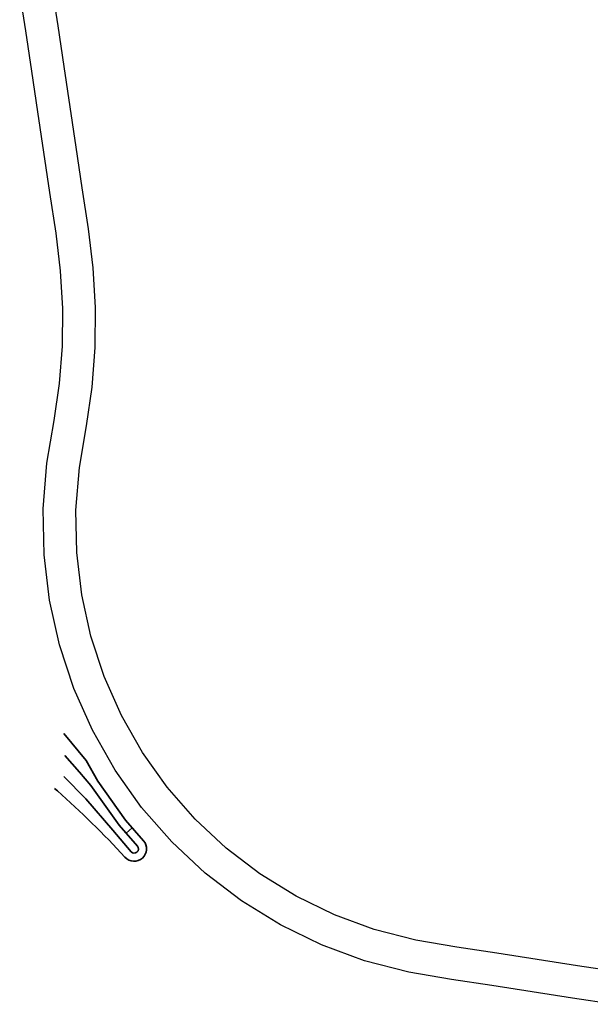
# Model space of a CAD drawing. Header units: metres. Extents: x 154839 to 161660, y 370737 to 378039.
# Tile 108 of 121: x 155701 to 155771, y 376840 to 376960. Entities that reach past the tile are written whole.
import ezdxf

# ---------------------------------------------------------------- set-up
doc = ezdxf.new("R2010")
doc.units = ezdxf.units.M
for name, color, linetype, lineweight in [('B-WE-GW-TALUDARCERING_WATER-G', 130, 'Continuous', 18), ('N-WE-GW-WATERGANG-G', 130, 'Continuous', 35), ('N-WE-VH-VERHARDING_KANTVERHARDING-G', 210, 'Continuous', 30)]:
    doc.layers.add(name, color=color, linetype=linetype, lineweight=lineweight)

msp = doc.modelspace()

# ---------------------------------------------------------------- linework, layer by layer
at = {"layer": 'B-WE-GW-TALUDARCERING_WATER-G'}
msp.add_line((155714, 376860.62), (155714.76, 376861.27), dxfattribs=at)
at = {"layer": 'N-WE-GW-WATERGANG-G', "elevation": 0, "flags": 128}
for points in [[(155705.25, 376866.08), (155705.6, 376865.77, -0.024611), (155713.87, 376857.68, 0.986915), (155716.15, 376859.68), (155713.94, 376862.21), (155710.55, 376866.97), (155709.12, 376869.48), (155706.4, 376872.8)], [(155706.4, 376867.53), (155709.08, 376864.82), (155712.37, 376860.97), (155714.61, 376858.34, 0.986915), (155715.39, 376859.03), (155713.15, 376861.59), (155709.7, 376866.43), (155708.31, 376868.05), (155706.52, 376870.11)]]:
    msp.add_lwpolyline(points, format="xyb", dxfattribs=at)
at = {"layer": 'N-WE-VH-VERHARDING_KANTVERHARDING-G', "elevation": 0, "flags": 128}
for points in [[(155773.58, 376839.69), (155768.64, 376840.45), (155763.7, 376841.22), (155758.76, 376841.98), (155753.82, 376842.74), (155748.61, 376843.62), (155743.18, 376845.02), (155737.92, 376846.95), (155732.89, 376849.39), (155728.12, 376852.33), (155723.67, 376855.72), (155719.59, 376859.55), (155715.9, 376863.76), (155712.65, 376868.32), (155709.88, 376873.18), (155707.6, 376878.3), (155705.85, 376883.61), (155704.63, 376889.08), (155703.97, 376894.63), (155703.87, 376900.23), (155704.32, 376905.81), (155705.22, 376911.02), (155705.87, 376915.55), (155706.22, 376920.14), (155706.27, 376924.74), (155706, 376929.33), (155705.43, 376933.93), (155704.69, 376938.89), (155703.95, 376943.83), (155703.21, 376948.78), (155702.47, 376953.72), (155701.73, 376958.67), (155700.98, 376963.61)], [(155774.19, 376843.64), (155769.25, 376844.41), (155764.31, 376845.17), (155759.37, 376845.93), (155754.46, 376846.69), (155749.44, 376847.53), (155744.37, 376848.84), (155739.49, 376850.63), (155734.82, 376852.9), (155730.39, 376855.63), (155726.26, 376858.78), (155722.47, 376862.33), (155719.04, 376866.24), (155716.03, 376870.48), (155713.45, 376874.99), (155711.34, 376879.74), (155709.71, 376884.67), (155708.58, 376889.75), (155707.97, 376894.91), (155707.87, 376900.1), (155708.29, 376905.31), (155709.17, 376910.39), (155709.85, 376915.12), (155710.22, 376919.97), (155710.27, 376924.83), (155709.99, 376929.69), (155709.39, 376934.47), (155708.64, 376939.48), (155707.9, 376944.43), (155707.16, 376949.37), (155706.42, 376954.32), (155705.68, 376959.26), (155704.94, 376964.21)]]:
    msp.add_lwpolyline(points, dxfattribs=at)

doc.saveas('drawing.dxf')
